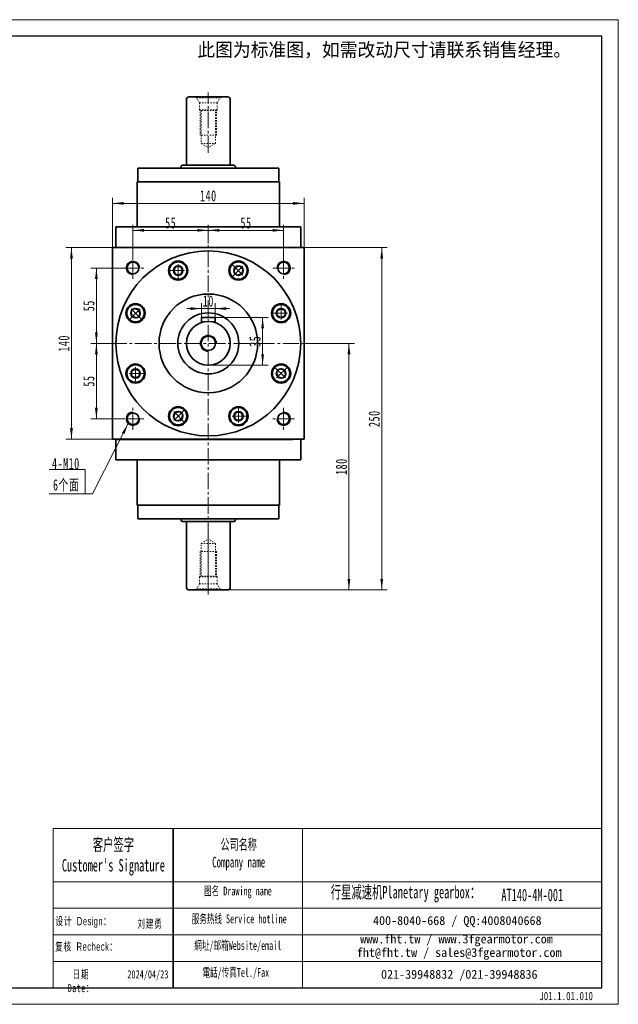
# Model space of a CAD drawing. Header units: millimetres. Extents: x 1387 to 2409, y 192 to 911.
# Tile 3 of 3: x 1972 to 2409, y 192 to 911. Entities that reach past the tile are written whole.
import ezdxf

# ---------------------------------------------------------------- set-up
doc = ezdxf.new("R2010")
doc.units = ezdxf.units.MM
doc.set_wipeout_variables(frame=1)
doc.linetypes.add('点画线', pattern=[18, 12, -2, 2, -2])
doc.linetypes.add('虚线', pattern=[2, 1, -1])
doc.layers.get('0').update_dxf_attribs({"lineweight": 35})
doc.layers.add('6文字层', color=3, linetype='Continuous')
for name, color, linetype, lineweight in [('7标注层', 4, 'Continuous', 18), ('SLD-0', 7, 'Continuous', 18), ('中心线层', 1, '点画线', 18), ('图框_外框线', 7, 'Continuous', 18), ('尺寸线层', 3, 'Continuous', 18), ('粗实线', 7, 'Continuous', 50), ('粗实线层', 7, 'Continuous', 35)]:
    doc.layers.add(name, color=color, linetype=linetype, lineweight=lineweight)
doc.styles.add('SLDTEXTSTYLE4', font='txt', dxfattribs={"width": 0.611111})
doc.styles.add('标准', font='txt', dxfattribs={"width": 0.667})
doc.styles.add('样式 1', font='txt', dxfattribs={"width": 0.8})
doc.dimstyles.new('a4-1-1.5', dxfattribs={"dimtxt": 4.5, "dimasz": 4.5, "dimexe": 2.25, "dimexo": 0, "dimgap": 0.75, "dimtad": 1, "dimdec": 3, "dimdsep": 46, "dimtxsty": '标准', "dimblk": '_CAXARROW', "dimcen": 0, "dimdle": 9, "dimazin": 2, "dimtfac": 0.707107, "dimtdec": 3, "dimtix": 1, "dimtmove": 2, "dimatfit": 3, "dimfxl": 0, "dimfrac": 2, "dimtolj": 1, "dimarcsym": 0})

# ---------------------------------------------------------------- blocks, each defined once
blk = doc.blocks.new('*X12')
at = {"layer": '尺寸线层', "linetype": 'Continuous'}
blk.add_hatch(color=0, dxfattribs=at).paths.add_polyline_path([(31.37, 51.33), (28.62, 43.65), (26.81, 44.56)], flags=0)
at = {"layer": '尺寸线层', "color": 0, "linetype": 'Continuous'}
blk.add_line((31.37, 51.33), (5.4, 0), dxfattribs=at)
at = {"layer": '尺寸线层', "color": 0}
for p, q in [((0, 17.78), (-26.31, 17.78)), ((0, 0), (0, 17.78)), ((0, 0), (-26.31, 0)), ((5.4, 0), (0, 0))]:
    blk.add_line(p, q, dxfattribs=at)
at = {"layer": '尺寸线层', "color": 0, "insert": (-4.05, 1.62), "char_height": 8.1, "width": 44.5278, "attachment_point": 9, "line_spacing_factor": 1.15057, "style": '标准'}
blk.add_mtext('\\T1.1;4-M10\\P6个面', dxfattribs=at)
blk = doc.blocks.new('*X13')
at = {"layer": '尺寸线层', "linetype": 'Continuous'}
for points in [[(2039.37, 776.59), (2047.47, 777.6), (2047.47, 775.57)], [(2179.37, 776.59), (2171.27, 777.6), (2171.27, 775.57)]]:
    blk.add_hatch(color=0, dxfattribs=at).paths.add_polyline_path(points, flags=0)
at = {"layer": '尺寸线层', "color": 0, "linetype": 'Continuous'}
for p, q in [((2039.37, 744.39), (2039.37, 780.64)), ((2039.37, 776.59), (2179.37, 776.59)), ((2179.37, 744.39), (2179.37, 780.64))]:
    blk.add_line(p, q, dxfattribs=at)
at = {"layer": '尺寸线层', "color": 0, "insert": (2109.37, 782.07), "char_height": 8.1, "width": 24.1458, "attachment_point": 5, "line_spacing_factor": 1.15057, "style": '标准'}
blk.add_mtext('\\T1.1;140', dxfattribs=at)
blk = doc.blocks.new('_CAXARROW')
blk.add_hatch(color=0).paths.add_polyline_path([(0, 0), (-1, 0.125), (-1, -0.125)], flags=0)
blk = doc.blocks.new('*X14')
at = {"layer": '尺寸线层', "linetype": 'Continuous'}
for points in [[(2054.37, 756.9), (2062.47, 755.88), (2062.47, 757.91)], [(2109.37, 756.9), (2101.27, 755.88), (2101.27, 757.91)]]:
    blk.add_hatch(color=0, dxfattribs=at).paths.add_polyline_path(points, flags=0)
at = {"layer": '尺寸线层', "color": 0, "linetype": 'Continuous'}
for p, q in [((2054.37, 737.39), (2054.37, 760.95)), ((2109.37, 756.9), (2054.37, 756.9)), ((2109.37, 747.39), (2109.37, 760.95))]:
    blk.add_line(p, q, dxfattribs=at)
at = {"layer": '尺寸线层', "color": 0, "insert": (2081.87, 762.31), "char_height": 8.1, "width": 16.2237, "attachment_point": 5, "line_spacing_factor": 1.15057, "style": '标准'}
blk.add_mtext('\\T1.1;55', dxfattribs=at)
blk = doc.blocks.new('*X15')
at = {"layer": '尺寸线层', "linetype": 'Continuous'}
for points in [[(2109.37, 756.9), (2117.47, 757.91), (2117.47, 755.88)], [(2164.37, 756.9), (2156.27, 757.91), (2156.27, 755.88)]]:
    blk.add_hatch(color=0, dxfattribs=at).paths.add_polyline_path(points, flags=0)
at = {"layer": '尺寸线层', "color": 0, "linetype": 'Continuous'}
for p, q in [((2109.37, 747.39), (2109.37, 760.95)), ((2109.37, 756.9), (2164.37, 756.9)), ((2164.37, 737.39), (2164.37, 760.95))]:
    blk.add_line(p, q, dxfattribs=at)
at = {"layer": '尺寸线层', "color": 0, "insert": (2136.87, 762.31), "char_height": 8.1, "width": 16.2237, "attachment_point": 5, "line_spacing_factor": 1.15057, "style": '标准'}
blk.add_mtext('\\T1.1;55', dxfattribs=at)
blk = doc.blocks.new('*X16')
at = {"layer": '尺寸线层', "linetype": 'Continuous'}
for points in [[(2027.62, 729.39), (2026.61, 721.29), (2028.64, 721.29)], [(2027.62, 674.39), (2026.61, 682.49), (2028.64, 682.49)]]:
    blk.add_hatch(color=0, dxfattribs=at).paths.add_polyline_path(points, flags=0)
at = {"layer": '尺寸线层', "color": 0, "linetype": 'Continuous'}
for p, q in [((2046.37, 729.39), (2023.57, 729.39)), ((2027.62, 674.39), (2027.62, 729.39)), ((2037.8, 674.39), (2023.57, 674.39))]:
    blk.add_line(p, q, dxfattribs=at)
at = {"layer": '尺寸线层', "color": 0, "insert": (2022.21, 701.89), "char_height": 8.1, "width": 16.2237, "attachment_point": 5, "rotation": 90, "line_spacing_factor": 1.15057, "style": '标准'}
blk.add_mtext('\\T1.1;55', dxfattribs=at)
blk = doc.blocks.new('*X17')
at = {"layer": '尺寸线层', "linetype": 'Continuous'}
for points in [[(2027.62, 674.39), (2028.64, 666.29), (2026.61, 666.29)], [(2027.62, 619.39), (2028.64, 627.49), (2026.61, 627.49)]]:
    blk.add_hatch(color=0, dxfattribs=at).paths.add_polyline_path(points, flags=0)
at = {"layer": '尺寸线层', "color": 0, "linetype": 'Continuous'}
for p, q in [((2037.8, 674.39), (2023.57, 674.39)), ((2027.62, 674.39), (2027.62, 619.39)), ((2046.37, 619.39), (2023.57, 619.39))]:
    blk.add_line(p, q, dxfattribs=at)
at = {"layer": '尺寸线层', "color": 0, "insert": (2022.21, 646.89), "char_height": 8.1, "width": 16.2237, "attachment_point": 5, "rotation": 90, "line_spacing_factor": 1.15057, "style": '标准'}
blk.add_mtext('\\T1.1;55', dxfattribs=at)
blk = doc.blocks.new('*X18')
at = {"layer": '尺寸线层', "linetype": 'Continuous'}
for points in [[(2009.43, 744.39), (2010.45, 736.29), (2008.42, 736.29)], [(2009.43, 604.39), (2010.45, 612.49), (2008.42, 612.49)]]:
    blk.add_hatch(color=0, dxfattribs=at).paths.add_polyline_path(points, flags=0)
at = {"layer": '尺寸线层', "color": 0, "linetype": 'Continuous'}
for p, q in [((2039.37, 744.39), (2005.38, 744.39)), ((2009.43, 744.39), (2009.43, 604.39)), ((2042.24, 604.39), (2005.38, 604.39))]:
    blk.add_line(p, q, dxfattribs=at)
at = {"layer": '尺寸线层', "color": 0, "insert": (2003.95, 674.39), "char_height": 8.1, "width": 24.1458, "attachment_point": 5, "rotation": 90, "line_spacing_factor": 1.15057, "style": '标准'}
blk.add_mtext('\\T1.1;140', dxfattribs=at)
blk = doc.blocks.new('*X19')
at = {"layer": '尺寸线层', "linetype": 'Continuous'}
for points in [[(2212.08, 674.39), (2213.09, 666.29), (2211.06, 666.29)], [(2212.08, 494.39), (2213.09, 502.49), (2211.06, 502.49)]]:
    blk.add_hatch(color=0, dxfattribs=at).paths.add_polyline_path(points, flags=0)
at = {"layer": '尺寸线层', "color": 0, "linetype": 'Continuous'}
for p, q in [((2178.12, 674.39), (2216.13, 674.39)), ((2212.08, 674.39), (2212.08, 494.39)), ((2123.37, 494.39), (2216.13, 494.39))]:
    blk.add_line(p, q, dxfattribs=at)
at = {"layer": '尺寸线层', "color": 0, "insert": (2206.59, 584.39), "char_height": 8.1, "width": 24.1458, "attachment_point": 5, "rotation": 90, "line_spacing_factor": 1.15057, "style": '标准'}
blk.add_mtext('\\T1.1;180', dxfattribs=at)
blk = doc.blocks.new('*X20')
at = {"layer": '尺寸线层', "linetype": 'Continuous'}
for points in [[(2236.01, 744.39), (2234.99, 736.29), (2237.02, 736.29)], [(2236.01, 494.39), (2234.99, 502.49), (2237.02, 502.49)]]:
    blk.add_hatch(color=0, dxfattribs=at).paths.add_polyline_path(points, flags=0)
at = {"layer": '尺寸线层', "color": 0, "linetype": 'Continuous'}
for p, q in [((2179.37, 744.39), (2240.06, 744.39)), ((2236.01, 494.39), (2236.01, 744.39)), ((2123.37, 494.39), (2240.06, 494.39))]:
    blk.add_line(p, q, dxfattribs=at)
at = {"layer": '尺寸线层', "color": 0, "insert": (2230.52, 619.39), "char_height": 8.1, "width": 25.3482, "attachment_point": 5, "rotation": 90, "line_spacing_factor": 1.15057, "style": '标准'}
blk.add_mtext('\\T1.1;250', dxfattribs=at)
blk = doc.blocks.new('*X21')
at = {"layer": '中心线层', "linetype": '点画线', "lineweight": 18}
for p, q in [((0, -7.37), (0, 7.37)), ((-7.37, 0), (7.37, 0))]:
    blk.add_line(p, q, dxfattribs=at)
at = {"layer": '粗实线层'}
for p, q in [((-3.46, 0), (-1.73, 3)), ((-3.46, 0), (-1.73, -3)), ((-1.73, 3), (1.73, 3)), ((3.46, 0), (1.73, 3)), ((3.46, 0), (1.73, 3)), ((3.46, 0), (1.73, -3)), ((-1.73, -3), (1.73, -3))]:
    blk.add_line(p, q, dxfattribs=at)
blk.add_circle((0, 0), 3.46, dxfattribs=at)
for start, end in [(0, 180), (180, 360)]:
    blk.add_arc((0, 0), 6.37, start, end, dxfattribs=at)
blk = doc.blocks.new('*X29')
at = {"layer": '尺寸线层', "linetype": 'Continuous'}
for points in [[(2149.04, 693.39), (2150.05, 685.29), (2148.03, 685.29)], [(2149.04, 658.39), (2150.05, 666.49), (2148.03, 666.49)]]:
    blk.add_hatch(color=0, dxfattribs=at).paths.add_polyline_path(points, flags=0)
at = {"layer": '尺寸线层', "color": 0, "linetype": 'Continuous'}
for p, q in [((2114.37, 693.39), (2153.09, 693.39)), ((2149.04, 693.39), (2149.04, 658.39)), ((2109.37, 658.39), (2153.09, 658.39))]:
    blk.add_line(p, q, dxfattribs=at)
at = {"layer": '尺寸线层', "color": 0, "insert": (2143.56, 675.89), "char_height": 8.1, "width": 16.2155, "attachment_point": 5, "rotation": 90, "line_spacing_factor": 1.15057, "style": '标准'}
blk.add_mtext('\\T1.1;35', dxfattribs=at)
blk = doc.blocks.new('*X30')
at = {"layer": '尺寸线层', "linetype": 'Continuous'}
for points in [[(2104.37, 699.76), (2096.27, 698.75), (2096.27, 700.77)], [(2114.37, 699.76), (2122.47, 698.75), (2122.47, 700.77)]]:
    blk.add_hatch(color=0, dxfattribs=at).paths.add_polyline_path(points, flags=0)
at = {"layer": '尺寸线层', "color": 0, "linetype": 'Continuous'}
for p, q in [((2125.17, 699.76), (2093.57, 699.76)), ((2104.37, 693.39), (2104.37, 703.81)), ((2114.37, 693.39), (2114.37, 703.81))]:
    blk.add_line(p, q, dxfattribs=at)
at = {"layer": '尺寸线层', "color": 0, "insert": (2109.37, 705.24), "char_height": 8.1, "width": 16.2, "attachment_point": 5, "line_spacing_factor": 1.15057, "style": '标准'}
blk.add_mtext('\\T1.1;10', dxfattribs=at)
blk = doc.blocks.new('M12螺纹中心孔_2_1')
at = {"layer": '中心线层', "linetype": '点画线', "lineweight": 18}
blk.add_line((40.79, 0), (-3.25, 0), dxfattribs=at)
at = {"layer": '粗实线层', "color": 6, "linetype": '虚线', "lineweight": 18}
for p, q in [((0, -9.9), (0, 9.9)), ((0, 9.9), (0.74, 8.61)), ((4.4, 6.5), (0.74, 8.61)), ((0.74, -8.61), (0.74, 8.61)), ((9.5, 6.5), (4.4, 6.5)), ((4.4, -6.5), (4.4, 6.5)), ((10, 6), (9.5, 6.5)), ((9.5, -6.5), (9.5, 6.5)), ((28, 6), (10, 6)), ((10, -6), (10, 6)), ((10, 5.25), (34, 5.25)), ((28, -6), (28, 6)), ((34, 5.25), (34, -5.25)), ((34, 5.25), (37.03, 0)), ((4.4, -6.5), (0.74, -8.61)), ((9.5, -6.5), (4.4, -6.5)), ((10, -6), (9.5, -6.5)), ((34, -5.25), (10, -5.25)), ((28, -6), (10, -6)), ((34, -5.25), (37.03, 0)), ((0, -9.9), (0.74, -8.61))]:
    blk.add_line(p, q, dxfattribs=at)
blk = doc.blocks.new('提示字样')
at = {"layer": '6文字层', "insert": (1.21, 11.52), "char_height": 10, "width": 317.6795, "attachment_point": 1}
blk.add_mtext('{\\C1;此图为标准图，如需改动尺寸请联系销售经理。}', dxfattribs=at)

msp = doc.modelspace()

# ---------------------------------------------------------------- linework, layer by layer
msp.add_line((2083.727, 320.1657), (2083.727, 203.9793))
at = {"color": 7, "linetype": 'Continuous', "lineweight": 0}
for centre, start, end in [((2054.3672, 729.3892), 0, 195), ((2164.3672, 729.3892), 270, 105), ((2054.3672, 619.3892), 90, 285), ((2164.3672, 619.3892), 180, 15)]:
    msp.add_arc(centre, 5, start, end, dxfattribs=at)
at = {"layer": '7标注层', "color": 0}
msp.add_line((1996.0825, 320.1657), (1996.0825, 203.9992), dxfattribs=at)
at = {"layer": '中心线层'}
for p, q in [((2109.3672, 495.9997), (2109.3672, 747.3892)), ((2054.3672, 721.3892), (2054.3672, 737.3892)), ((2164.3672, 737.3892), (2164.3672, 721.3892)), ((2046.3672, 729.3892), (2062.3672, 729.3892)), ((2156.3672, 729.3892), (2172.3672, 729.3892)), ((2037.8012, 674.3892), (2178.1172, 674.3892)), ((2054.3672, 611.3892), (2054.3672, 627.3892)), ((2164.3672, 627.3892), (2164.3672, 611.3892)), ((2062.3672, 619.3892), (2046.3672, 619.3892)), ((2172.3672, 619.3892), (2156.3672, 619.3892))]:
    msp.add_line(p, q, dxfattribs=at)
at = {"layer": '图框_外框线'}
for p, q in [((1996.0825, 320.1657), (2083.727, 320.1657)), ((2083.727, 320.1657), (2083.727, 203.9992)), ((2083.727, 320.1657), (2396.6429, 320.1657)), ((2178.158, 320.1657), (2178.158, 203.9992)), ((1996.0825, 281.4009), (2083.727, 281.4009)), ((2083.727, 281.4009), (2396.6429, 281.4009)), ((1996.0825, 262.0184), (2396.6429, 262.0184)), ((1996.0825, 242.636), (2396.6429, 242.636)), ((1996.0825, 223.2536), (2396.6429, 223.2536))]:
    msp.add_line(p, q, dxfattribs=at)
at = {"layer": '粗实线', "color": 0, "lineweight": 40}
msp.add_line((2042.2352, 604.3892), (2170.8672, 604.3892), dxfattribs=at)
msp.add_line((2042.2352, 604.3892), (2170.8672, 604.3892), dxfattribs=at)
at = {"layer": '粗实线层'}
for p, q in [((2093.3672, 852.3892), (2093.3672, 804.3892)), ((2123.3672, 854.3892), (2095.3672, 854.3892)), ((2125.3672, 852.3892), (2125.3672, 804.3892)), ((2057.8672, 802.3892), (2160.8672, 802.3892)), ((2057.8672, 802.3892), (2057.8672, 792.3892)), ((2089.6172, 802.3892), (2089.6172, 803.3892)), ((2128.1172, 804.3892), (2090.6172, 804.3892)), ((2129.1172, 802.3892), (2129.1172, 803.3892)), ((2160.8672, 792.3892), (2160.8672, 802.3892)), ((2057.3672, 792.3892), (2161.3672, 792.3892)), ((2057.3672, 792.3892), (2057.3672, 759.3892)), ((2161.3672, 792.3892), (2161.3672, 759.3892)), ((2041.8672, 759.3892), (2176.8672, 759.3892)), ((2041.8672, 744.3892), (2041.8672, 759.3892)), ((2176.8672, 759.3892), (2176.8672, 744.3892)), ((2039.3672, 604.3892), (2039.3672, 744.3892)), ((2039.3672, 744.3892), (2179.3672, 744.3892)), ((2179.3672, 604.3892), (2179.3672, 744.3892)), ((2114.3672, 693.3892), (2104.3672, 693.3892)), ((2104.3672, 693.3892), (2104.3672, 689.5879)), ((2114.3672, 693.3892), (2114.3672, 689.5879)), ((2041.8672, 604.3892), (2041.8672, 589.3892)), ((2176.8672, 589.3892), (2176.8672, 604.3892)), ((2041.8672, 589.3892), (2176.8672, 589.3892)), ((2057.3672, 556.3892), (2057.3672, 589.3892)), ((2161.3672, 556.3892), (2161.3672, 589.3892)), ((2057.3672, 556.3892), (2161.3672, 556.3892)), ((2057.8672, 546.3892), (2057.8672, 556.3892)), ((2160.8672, 556.3892), (2160.8672, 546.3892)), ((2057.8672, 546.3892), (2160.8672, 546.3892)), ((2089.6172, 546.3892), (2089.6172, 545.3892)), ((2129.1172, 546.3892), (2129.1172, 545.3892)), ((2128.1172, 544.3892), (2090.6172, 544.3892)), ((2093.3672, 496.3892), (2093.3672, 544.3892)), ((2125.3672, 496.3892), (2125.3672, 544.3892)), ((2123.3672, 494.3892), (2095.3672, 494.3892))]:
    msp.add_line(p, q, dxfattribs=at)
msp.add_lwpolyline([(2179.3672, 604.3892), (2039.3672, 604.3892)], dxfattribs=at)
for centre, radius in [((2054.3672, 729.3892), 4.25), ((2087.3539, 727.534), 7), ((2131.3805, 727.534), 7), ((2164.3672, 729.3892), 4.25), ((2109.3672, 674.3892), 36), ((2056.2224, 696.4025), 7), ((2162.512, 696.4025), 7), ((2109.3672, 674.3892), 22.25), ((2109.3672, 674.3892), 16), ((2109.3672, 674.3892), 5.2), ((2056.2224, 652.3759), 7), ((2162.512, 652.3759), 7), ((2087.3539, 621.2444), 7), ((2131.3805, 621.2444), 7), ((2054.3672, 619.3892), 4.25), ((2164.3672, 619.3892), 4.25)]:
    msp.add_circle(centre, radius, dxfattribs=at)
for centre, radius, start, end in [((2095.3672, 852.3892), 2, 90, 180), ((2123.3672, 852.3892), 2, 0, 90), ((2090.6172, 803.3892), 1, 90, 180), ((2128.1172, 803.3892), 1, 0, 90.0000001), ((2090.6172, 545.3892), 1, 180, 270), ((2128.1172, 545.3892), 1, 269.9999998, 360), ((2095.3672, 496.3892), 2, 180, 270), ((2123.3672, 496.3892), 2, 270, 0)]:
    msp.add_arc(centre, radius, start, end, dxfattribs=at)
at = {"layer": '粗实线层', "lineweight": 18}
for centre, radius, start, end in [((2054.3672, 729.3892), 5, 360, 271.9231652), ((2164.3672, 729.3892), 5, 270, 181.9231652), ((2109.3672, 674.3892), 6, 0, 270), ((2054.3672, 619.3892), 5, 90, 1.9231652), ((2164.3672, 619.3892), 5, 180, 91.9231652)]:
    msp.add_arc(centre, radius, start, end, dxfattribs=at)

# ---------------------------------------------------------------- block references
at = {"layer": '尺寸线层'}
msp.add_blockref('*X12', (2019.5224, 564.5671), dxfattribs=at)
at = {"layer": '粗实线层'}
msp.add_blockref('提示字样', (2100.1025, 882.239), dxfattribs=at)
at = {"layer": '粗实线层', "xscale": -1, "rotation": 90}
msp.add_blockref('M12螺纹中心孔_2_1', (2109.3672, 854.3892), dxfattribs=at)
at = {"layer": '粗实线层', "rotation": 90}
msp.add_blockref('M12螺纹中心孔_2_1', (2109.3672, 494.3892), dxfattribs=at)

# ---------------------------------------------------------------- texts
at = {"layer": '6文字层', "insert": (2351.0323, 200.9556), "char_height": 6, "width": 43.304423, "attachment_point": 1, "style": '样式 1'}
msp.add_mtext('J01.1.01.010', dxfattribs=at)
at = {"layer": 'SLD-0', "color": 1, "attachment_point": 2}
for s, insert, char_height, width, style in [("{\\fSimSun|b1|i0|c134|p2;客户签字\\PCustomer's Signature}", (2040.0558, 312.9941), 9.045133, 112.522389, 'SLDTEXTSTYLE4'), ('{\\fSimSun|b1|i0|c134|p2;公司名称\\PCompany name}', (2131.5414, 312.5139), 7.752971, 100.376771, 'SLDTEXTSTYLE4'), ('{\\fSimSun|b1|i0|c134|p2;图名 Drawing name}', (2131.0114, 277.828), 6.460809, 82.625252, 'SLDTEXTSTYLE4'), ('{\\fSimSun|b1|i0|c134|p2;  \\H1.1667x;行星减速机Planetary gearbox\\fSimSun|b0|i0|c134|p2;：}', (2250.1205, 278.3264), 7.752971, 121.935942, 'SLDTEXTSTYLE4'), ('AT140-4M-001', (2345.9052, 276.2679), 9.045133, 65.825775, 'SLDTEXTSTYLE4'), ('{\\fSimSun|b0|i0|c134|p2;\\T1.1;设计 \\fArial|b0|i0|c0|p34;Design\\fSimSun|b0|i0|c134|p2;：}', (2018.1852, 255.5621), 6, 59.234749, '标准'), ('{\\fSimSun|b0|i0|c134|p2;\\T1.1;刘建勇}', (2066.8063, 253.7647), 6, 31.971711, '标准'), ('{\\fSimSun|b1|i0|c134|p2;服务热线 Service hotline}', (2131.9276, 257.5121), 6.460809, 92.052469, 'SLDTEXTSTYLE4'), ('{\\fSimSun|b0|i0|c134|p2;\\T1.1;复核 \\fArial|b0|i0|c0|p34;Recheck\\fSimSun|b0|i0|c134|p2;：}', (2020.3586, 237.0223), 6, 58.716644, '标准'), ('{\\fSimSun|b1|i0|c134|p2;網址/邮箱Website/email}', (2130.9216, 238.0467), 6.460809, 95.817955, 'SLDTEXTSTYLE4'), ('{\\T1.1;日期 Date：}', (2016.3686, 216.7959), 6, 31.971711, '标准'), ('2024/04/23', (2065.2583, 216.7996), 6, 31.971711, '标准'), ('{\\fSimSun|b1|i0|c134|p2;電話/传真Tel./Fax}', (2129.4741, 218.4295), 6.460809, 96.970365, 'SLDTEXTSTYLE4')]:
    msp.add_mtext(s, dxfattribs=dict(at, insert=insert, char_height=char_height, width=width, style=style))
at = {"layer": 'SLD-0', "color": 1, "char_height": 6.460809, "attachment_point": 2}
for s, insert, width in [('{\\fSimSun|b1|i0|c134|p2;400-8040-668 / QQ:4008040668}', (2291.189, 256.2776), 188.10911), ('{\\fSimSun|b1|i0|c134|p2;www.fht.tw / www.3fgearmotor.com }', (2290.5933, 242.8206), 188.320869), ('{\\fSimSun|b1|i0|c134|p2;fht@fht.tw / sales@3fgearmotor.com }', (2292.5623, 232.9825), 188.320869), ('{\\fSimSun|b1|i0|c134|p2;021-39948832 /021-39948836 }', (2292.6299, 217.0169), 143.79723)]:
    msp.add_mtext(s, dxfattribs=dict(at, insert=insert, width=width))

# ---------------------------------------------------------------- dimensions: what is measured, and where the dimension line sits
at = {"layer": '尺寸线层'}
for base, p1, p2, picture, middle in [((2179.3672, 776.5852), (2039.3672, 744.3892), (2179.3672, 744.3892), '*X13', (2109.3672, 782.0685)), ((2054.3672, 756.8959), (2109.3672, 747.3892), (2054.3672, 737.3892), '*X14', (2081.8672, 762.3114)), ((2164.3672, 756.8959), (2109.3672, 747.3892), (2164.3672, 737.3892), '*X15', (2136.8672, 762.3114)), ((2104.3672, 699.758), (2114.3672, 693.3892), (2104.3672, 693.3892), '*X30', (2109.3672, 705.2413))]:
    dim = msp.add_linear_dim(base=base, p1=p1, p2=p2, dimstyle='a4-1-1.5', override={"dimsah": 1, "dimtfill": 1, "dimtzin": 0}, dxfattribs=at)
    dim.commit()
    dim.dimension.update_dxf_attribs({"geometry": picture, "text_midpoint": middle, "dimtype": 160})
for base, p1, p2, angle, picture, middle in [((2009.4332, 604.3892), (2039.3672, 744.3892), (2042.2352, 604.3892), 270, '*X18', (2003.9498, 674.3892)), ((2236.0058, 744.3892), (2123.3743, 494.3892), (2179.3672, 744.3892), 90, '*X20', (2230.5225, 619.3892)), ((2027.623, 729.3892), (2037.8012, 674.3892), (2046.3672, 729.3892), 90, '*X16', (2022.2075, 701.8892)), ((2027.623, 619.3892), (2037.8012, 674.3892), (2046.3672, 619.3892), 270, '*X17', (2022.2075, 646.8892)), ((2212.0768, 494.3892), (2178.1172, 674.3892), (2123.3672, 494.3892), 270, '*X19', (2206.5935, 584.3892))]:
    dim = msp.add_linear_dim(base=base, p1=p1, p2=p2, angle=angle, dimstyle='a4-1-1.5', override={"dimsah": 1, "dimtfill": 1, "dimtzin": 0}, dxfattribs=at)
    dim.commit()
    dim.dimension.update_dxf_attribs({"geometry": picture, "text_midpoint": middle, "dimtype": 160})

# ---------------------------------------------------------------- next in the draw order: wipeouts: each hides what was drawn before it
msp.add_wipeout([(2093.7279, 727.5123), (2093.6472, 728.5224), (2093.6472, 728.5224), (2093.1171, 730.2329), (2092.1315, 731.7281), (2090.7685, 732.8895), (2089.1359, 733.6253), (2087.3629, 733.8773), (2087.3629, 733.8773), (2085.5899, 733.6253), (2083.9573, 732.8895), (2082.5942, 731.7281), (2081.6087, 730.2329), (2081.0786, 728.5224), (2081.0786, 728.5224), (2080.9979, 727.5123), (2080.9979, 727.5123), (2081.2148, 725.8649), (2081.8506, 724.3298), (2082.8622, 723.0115), (2084.1804, 722), (2085.7155, 721.3641), (2087.3629, 721.1473), (2087.3629, 721.1473), (2089.3298, 721.4588), (2091.1042, 722.3629), (2092.5123, 723.771), (2093.4164, 725.5454)]).dxf.layer = '粗实线层'

# ---------------------------------------------------------------- next in the draw order: linework, layer by layer
at = {"layer": '粗实线层'}
msp.add_circle((2109.3672, 674.3892), 67.5, dxfattribs=at)

# ---------------------------------------------------------------- next in the draw order: block references
msp.add_blockref('*X21', (2087.3629, 727.5123), dxfattribs=at)

# ---------------------------------------------------------------- next in the draw order: wipeouts: each hides what was drawn before it
for points in [[(2135.8722, 723.0115), (2136.5295, 723.7828), (2136.5295, 723.7828), (2137.3642, 725.3672), (2137.7245, 727.1214), (2137.5819, 728.9065), (2136.9478, 730.5812), (2135.8722, 732.013), (2135.8722, 732.013), (2134.4404, 733.0885), (2132.7657, 733.7227), (2130.9806, 733.8652), (2129.2264, 733.5049), (2127.6421, 732.6702), (2127.6421, 732.6702), (2126.8708, 732.013), (2126.8708, 732.013), (2125.8592, 730.6948), (2125.2234, 729.1596), (2125.0065, 727.5123), (2125.2234, 725.8649), (2125.8592, 724.3298), (2126.8708, 723.0115), (2126.8708, 723.0115), (2128.4818, 721.841), (2130.3758, 721.2256), (2132.3672, 721.2256), (2134.2611, 721.841)], [(2060.7449, 700.8942), (2059.9735, 701.5515), (2059.9735, 701.5515), (2058.3892, 702.3861), (2056.635, 702.7465), (2054.8499, 702.6039), (2053.1752, 701.9698), (2051.7434, 700.8942), (2051.7434, 700.8942), (2050.6678, 699.4624), (2050.0337, 697.7877), (2049.8911, 696.0026), (2050.2515, 694.2484), (2051.0861, 692.6641), (2051.0861, 692.6641), (2051.7434, 691.8927), (2051.7434, 691.8927), (2053.0616, 690.8812), (2054.5967, 690.2454), (2056.2441, 690.0285), (2057.8915, 690.2454), (2059.4266, 690.8812), (2060.7449, 691.8927), (2060.7449, 691.8927), (2061.9154, 693.5038), (2062.5308, 695.3978), (2062.5308, 697.3892), (2061.9154, 699.2831)], [(2162.4903, 690.0285), (2163.5004, 690.1092), (2163.5004, 690.1092), (2165.2109, 690.6393), (2166.7061, 691.6248), (2167.8675, 692.9879), (2168.6034, 694.6205), (2168.8553, 696.3935), (2168.8553, 696.3935), (2168.6034, 698.1665), (2167.8675, 699.7991), (2166.7061, 701.1621), (2165.2109, 702.1477), (2163.5004, 702.6778), (2163.5004, 702.6778), (2162.4903, 702.7585), (2162.4903, 702.7585), (2160.8429, 702.5416), (2159.3078, 701.9057), (2157.9895, 700.8942), (2156.978, 699.576), (2156.3421, 698.0409), (2156.1253, 696.3935), (2156.1253, 696.3935), (2156.4368, 694.4266), (2157.3409, 692.6522), (2158.749, 691.2441), (2160.5234, 690.34)], [(2056.2441, 658.7499), (2055.234, 658.6692), (2055.234, 658.6692), (2053.5235, 658.1391), (2052.0283, 657.1535), (2050.8668, 655.7905), (2050.131, 654.1579), (2049.8791, 652.3849), (2049.8791, 652.3849), (2050.131, 650.6119), (2050.8668, 648.9793), (2052.0283, 647.6162), (2053.5235, 646.6307), (2055.234, 646.1006), (2055.234, 646.1006), (2056.2441, 646.0199), (2056.2441, 646.0199), (2057.8915, 646.2368), (2059.4266, 646.8726), (2060.7449, 647.8842), (2061.7564, 649.2024), (2062.3922, 650.7375), (2062.6091, 652.3849), (2062.6091, 652.3849), (2062.2976, 654.3518), (2061.3935, 656.1261), (2059.9854, 657.5343), (2058.211, 658.4384)], [(2157.9895, 647.8842), (2158.7609, 647.2269), (2158.7609, 647.2269), (2160.3452, 646.3922), (2162.0994, 646.0319), (2163.8845, 646.1745), (2165.5592, 646.8086), (2166.991, 647.8842), (2166.991, 647.8842), (2168.0665, 649.316), (2168.7007, 650.9907), (2168.8433, 652.7758), (2168.4829, 654.5299), (2167.6482, 656.1143), (2167.6482, 656.1143), (2166.991, 656.8856), (2166.991, 656.8856), (2165.6728, 657.8971), (2164.1377, 658.533), (2162.4903, 658.7499), (2160.8429, 658.533), (2159.3078, 657.8971), (2157.9895, 656.8856), (2157.9895, 656.8856), (2156.819, 655.2745), (2156.2036, 653.3806), (2156.2036, 651.3892), (2156.819, 649.4952)], [(2082.8622, 625.7668), (2082.2049, 624.9955), (2082.2049, 624.9955), (2081.3702, 623.4112), (2081.0099, 621.657), (2081.1525, 619.8719), (2081.7866, 618.1972), (2082.8622, 616.7654), (2082.8622, 616.7654), (2084.294, 615.6898), (2085.9687, 615.0557), (2087.7538, 614.9131), (2089.508, 615.2735), (2091.0923, 616.1081), (2091.0923, 616.1081), (2091.8636, 616.7654), (2091.8636, 616.7654), (2092.8751, 618.0836), (2093.511, 619.6187), (2093.7279, 621.2661), (2093.511, 622.9135), (2092.8751, 624.4486), (2091.8636, 625.7668), (2091.8636, 625.7668), (2090.2525, 626.9374), (2088.3586, 627.5527), (2086.3672, 627.5527), (2084.4732, 626.9374)], [(2125.0065, 621.2661), (2125.0872, 620.256), (2125.0872, 620.256), (2125.6173, 618.5454), (2126.6028, 617.0503), (2127.9659, 615.8888), (2129.5985, 615.153), (2131.3715, 614.9011), (2131.3715, 614.9011), (2133.1445, 615.153), (2134.7771, 615.8888), (2136.1401, 617.0503), (2137.1257, 618.5454), (2137.6558, 620.256), (2137.6558, 620.256), (2137.7365, 621.2661), (2137.7365, 621.2661), (2137.5196, 622.9135), (2136.8837, 624.4486), (2135.8722, 625.7668), (2134.554, 626.7784), (2133.0189, 627.4142), (2131.3715, 627.6311), (2131.3715, 627.6311), (2129.4046, 627.3196), (2127.6302, 626.4155), (2126.2221, 625.0074), (2125.318, 623.233)]]:
    msp.add_wipeout(points).dxf.layer = '粗实线层'

# ---------------------------------------------------------------- next in the draw order: linework, layer by layer
at = {"layer": '图框_外框线', "color": 3}
msp.add_lwpolyline([(1392.2903, 191.8986), (2408.7436, 191.8986), (2408.7436, 910.6762), (1392.2903, 910.6762)], close=True, dxfattribs=at)
at = {"layer": '图框_外框线', "color": 3, "lineweight": 25}
msp.add_lwpolyline([(1452.7935, 203.9992), (2396.6429, 203.9992), (2396.6429, 898.5756), (1452.7935, 898.5756)], close=True, dxfattribs=at)

# ---------------------------------------------------------------- next in the draw order: block references
at = {"layer": '粗实线层'}
for p, rotation in [((2131.3715, 727.5123), 315.0000000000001), ((2056.2441, 696.3935), 45.00000000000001), ((2162.4903, 696.3935), 270), ((2162.4903, 652.3849), 225.0000000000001), ((2056.2441, 652.3849), 90), ((2087.3629, 621.2661), 135.0000000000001), ((2131.3715, 621.2661), 180)]:
    msp.add_blockref('*X21', p, dxfattribs=dict(at, rotation=rotation))

# ---------------------------------------------------------------- next in the draw order: dimensions: what is measured, and where the dimension line sits
at = {"layer": '尺寸线层'}
dim = msp.add_linear_dim(base=(2149.0388, 658.3892), p1=(2114.3672, 693.3892), p2=(2109.3672, 658.3892), angle=270, dimstyle='a4-1-1.5', override={"dimsah": 1, "dimtfill": 1, "dimtzin": 0}, dxfattribs=at)
dim.commit()
dim.dimension.update_dxf_attribs({"geometry": '*X29', "text_midpoint": (2143.5554, 675.8892), "dimtype": 160})

doc.saveas('drawing.dxf')
